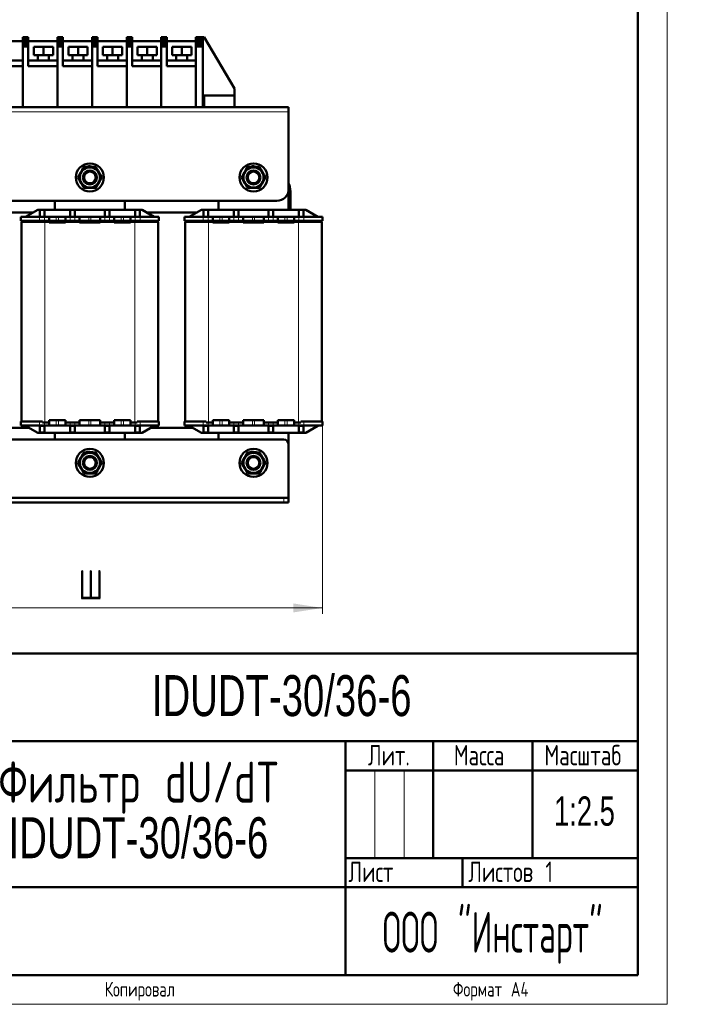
# Model space of a CAD drawing. Header units: millimetres. Extents: x 0 to 538, y 0 to 742.
# Tile 2 of 3: x 248 to 538, y 0 to 421. Entities that reach past the tile are written whole.
import ezdxf

# ---------------------------------------------------------------- set-up
doc = ezdxf.new("R2010")
doc.units = ezdxf.units.MM
doc.header["$LTSCALE"] = 2.5
doc.linetypes.add('SLD-Сплошная', pattern=[0])
doc.styles.add('SLDTEXTSTYLE0', font='TXT', dxfattribs={"width": 0.7, "bigfont": 'bigfont'})
doc.styles.add('SLDTEXTSTYLE1', font='TXT', dxfattribs={"width": 0.7})
doc.styles.add('SLDTEXTSTYLE2', font='TXT', dxfattribs={"width": 0.557856, "bigfont": 'bigfont'})
doc.styles.add('SLDTEXTSTYLE6', font='TXT', dxfattribs={"width": 0.705079, "bigfont": 'bigfont'})
doc.dimstyles.new('SLDDIMSTYLE0', dxfattribs={"dimtxt": 12.5, "dimasz": 12.5, "dimexe": 0, "dimexo": 0.0625, "dimgap": 3.125, "dimtad": 2, "dimdec": 1, "dimrnd": 1e-09, "dimzin": 12, "dimdsep": 46, "dimtxsty": 'SLDTEXTSTYLE1', "dimsah": 1, "dimcen": 0.09, "dimadec": 0, "dimazin": 3, "dimtfac": 1, "dimtdec": 3, "dimtofl": 0, "dimtmove": 0, "dimatfit": 3, "dimfxl": 1, "dimfrac": 2, "dimtolj": 1, "dimtzin": 12, "dimarcsym": 0})

# ---------------------------------------------------------------- blocks, each defined once
blk = doc.blocks.new('SW_NOTE_0')
at = {"color": 0, "linetype": 'Continuous', "lineweight": 0, "char_height": 17.5, "attachment_point": 2}
for s, insert, style in [('Фильтр dU/dT', (65.62, 22.49), 'SLDTEXTSTYLE0'), ('IDUDT-30/36-6', (65.43, -1.26), 'SLDTEXTSTYLE1')]:
    blk.add_mtext(s, dxfattribs=dict(at, insert=insert, style=style))
blk = doc.blocks.new('_D')
at = {"color": 7, "linetype": 'SLD-Сплошная', "lineweight": 0}
for p, q in [((178.63, 247.39), (178.63, 166.91)), ((377.63, 247.39), (377.63, 166.91)), ((178.63, 169.41), (377.63, 169.41))]:
    blk.add_line(p, q, dxfattribs=at)
at = {"color": 7, "linetype": 'SLD-Сплошная', "lineweight": 18}
for points in [[(178.63, 169.41), (191.13, 167.49), (191.13, 171.34)], [(377.63, 169.41), (365.13, 171.34), (365.13, 167.49)]]:
    blk.add_solid(points, dxfattribs=at)
at = {"color": 7, "linetype": 'SLD-Сплошная', "lineweight": 18, "insert": (273.25, 185.53), "char_height": 12.5, "attachment_point": 1, "style": 'SLDTEXTSTYLE0'}
blk.add_mtext('Ш', dxfattribs=at)

msp = doc.modelspace()

# ---------------------------------------------------------------- linework, layer by layer
at = {"color": 7, "linetype": 'SLD-Сплошная', "lineweight": 18}
for p, q in [((525, 742.5), (525, 0)), ((400, 100), (400, 62.5)), ((412.5, 100), (412.5, 62.5)), ((0, 0), (525, 0))]:
    msp.add_line(p, q, dxfattribs=at)
at = {"color": 7, "linetype": 'SLD-Сплошная', "lineweight": 50}
for p, q in [((512.5, 12.5), (512.5, 730)), ((249.48, 413.42), (251.79, 413.42)), ((249.48, 413.42), (249.48, 412.41)), ((251.79, 413.42), (251.79, 412.41)), ((264.28, 413.42), (266.59, 413.42)), ((264.28, 413.42), (264.28, 412.41)), ((266.59, 413.42), (266.59, 412.41)), ((279.08, 413.42), (281.39, 413.42)), ((279.08, 413.42), (279.08, 412.41)), ((281.39, 413.42), (281.39, 412.41)), ((293.88, 413.42), (296.19, 413.42)), ((293.88, 413.42), (293.88, 412.41)), ((296.19, 413.42), (296.19, 412.41)), ((308.68, 413.42), (310.99, 413.42)), ((308.68, 413.42), (308.68, 412.41)), ((310.99, 413.42), (310.99, 412.41)), ((326.48, 413.41), (323.48, 413.41)), ((323.48, 413.41), (323.48, 412.41)), ((326.48, 412.41), (326.48, 413.41)), ((326.48, 413.41), (326.98, 413.41)), ((326.98, 413.41), (339.98, 391.41)), ((249.48, 411.6), (236.99, 411.6)), ((249.48, 412.41), (251.79, 412.41)), ((249.48, 412.41), (249.48, 411.41)), ((249.48, 411.41), (251.79, 411.41)), ((249.48, 411.41), (249.48, 410.41)), ((249.48, 410.41), (249.48, 409.4)), ((251.79, 410.41), (249.48, 410.41)), ((251.79, 409.4), (249.48, 409.4)), ((249.48, 409.4), (249.48, 383.41)), ((251.79, 411.41), (251.79, 412.41)), ((264.28, 411.6), (251.79, 411.6)), ((251.79, 410.41), (251.79, 411.41)), ((251.79, 410.41), (251.79, 409.4)), ((251.79, 401.01), (251.79, 409.4)), ((254.14, 405.72), (254.14, 409.25)), ((258.26, 409.25), (254.14, 409.25)), ((258.26, 405.72), (258.26, 409.25)), ((262.38, 409.25), (258.26, 409.25)), ((262.38, 409.25), (262.38, 405.72)), ((264.28, 412.41), (266.59, 412.41)), ((264.28, 412.41), (264.28, 411.41)), ((264.28, 411.41), (266.59, 411.41)), ((264.28, 411.41), (264.28, 410.41)), ((264.28, 410.41), (264.28, 409.4)), ((266.59, 410.41), (264.28, 410.41)), ((266.59, 409.4), (264.28, 409.4)), ((264.28, 409.4), (264.28, 383.41)), ((266.59, 411.41), (266.59, 412.41)), ((279.08, 411.6), (266.59, 411.6)), ((266.59, 410.41), (266.59, 411.41)), ((266.59, 410.41), (266.59, 409.4)), ((266.59, 401.01), (266.59, 409.4)), ((268.94, 405.72), (268.94, 409.25)), ((273.06, 409.25), (268.94, 409.25)), ((273.06, 405.72), (273.06, 409.25)), ((277.18, 409.25), (273.06, 409.25)), ((277.18, 409.25), (277.18, 405.72)), ((279.08, 412.41), (281.39, 412.41)), ((279.08, 412.41), (279.08, 411.41)), ((279.08, 411.41), (281.39, 411.41)), ((279.08, 411.41), (279.08, 410.41)), ((279.08, 410.41), (279.08, 409.4)), ((281.39, 410.41), (279.08, 410.41)), ((281.39, 409.4), (279.08, 409.4)), ((279.08, 409.4), (279.08, 383.41)), ((281.39, 411.41), (281.39, 412.41)), ((293.88, 411.6), (281.39, 411.6)), ((281.39, 410.41), (281.39, 411.41)), ((281.39, 410.41), (281.39, 409.4)), ((281.39, 401.01), (281.39, 409.4)), ((283.74, 405.72), (283.74, 409.25)), ((287.86, 409.25), (283.74, 409.25)), ((287.86, 405.72), (287.86, 409.25)), ((291.98, 409.25), (287.86, 409.25)), ((291.98, 409.25), (291.98, 405.72)), ((293.88, 412.41), (296.19, 412.41)), ((293.88, 412.41), (293.88, 411.41)), ((293.88, 411.41), (296.19, 411.41)), ((293.88, 411.41), (293.88, 410.41)), ((293.88, 410.41), (293.88, 409.4)), ((296.19, 410.41), (293.88, 410.41)), ((296.19, 409.4), (293.88, 409.4)), ((293.88, 409.4), (293.88, 383.41)), ((296.19, 411.41), (296.19, 412.41)), ((308.68, 411.6), (296.19, 411.6)), ((296.19, 410.41), (296.19, 411.41)), ((296.19, 410.41), (296.19, 409.4)), ((296.19, 401.01), (296.19, 409.4)), ((298.54, 405.72), (298.54, 409.25)), ((302.66, 409.25), (298.54, 409.25)), ((302.66, 405.72), (302.66, 409.25)), ((306.78, 409.25), (302.66, 409.25)), ((306.78, 409.25), (306.78, 405.72)), ((308.68, 412.41), (310.99, 412.41)), ((308.68, 412.41), (308.68, 411.41)), ((308.68, 411.41), (310.99, 411.41)), ((308.68, 411.41), (308.68, 410.41)), ((308.68, 410.41), (308.68, 409.4)), ((310.99, 410.41), (308.68, 410.41)), ((310.99, 409.4), (308.68, 409.4)), ((308.68, 409.4), (308.68, 383.41)), ((310.99, 411.41), (310.99, 412.41)), ((323.48, 411.6), (310.99, 411.6)), ((310.99, 410.41), (310.99, 411.41)), ((310.99, 410.41), (310.99, 409.4)), ((310.99, 401.01), (310.99, 409.4)), ((313.34, 405.72), (313.34, 409.25)), ((317.46, 409.25), (313.34, 409.25)), ((317.46, 405.72), (317.46, 409.25)), ((321.58, 409.25), (317.46, 409.25)), ((321.58, 409.25), (321.58, 405.72)), ((323.48, 412.41), (326.48, 412.41)), ((323.48, 412.41), (323.48, 411.41)), ((323.48, 403.37), (323.48, 411.6)), ((323.48, 411.41), (326.48, 411.41)), ((323.48, 411.41), (323.48, 410.41)), ((326.48, 410.41), (323.48, 410.41)), ((323.48, 410.41), (323.48, 409.4)), ((323.48, 409.4), (326.48, 409.4)), ((323.48, 383.41), (323.48, 409.4)), ((326.48, 411.41), (326.48, 412.41)), ((326.48, 410.41), (326.48, 411.41)), ((326.48, 409.4), (326.48, 410.41)), ((326.48, 409.4), (326.48, 383.41)), ((258.26, 405.72), (254.14, 405.72)), ((255.91, 405.72), (255.91, 403.37)), ((262.38, 405.72), (258.26, 405.72)), ((260.61, 403.37), (260.61, 405.72)), ((273.06, 405.72), (268.94, 405.72)), ((270.71, 405.72), (270.71, 403.37)), ((277.18, 405.72), (273.06, 405.72)), ((275.41, 403.37), (275.41, 405.72)), ((287.86, 405.72), (283.74, 405.72)), ((285.51, 405.72), (285.51, 403.37)), ((291.98, 405.72), (287.86, 405.72)), ((290.21, 403.37), (290.21, 405.72)), ((302.66, 405.72), (298.54, 405.72)), ((300.31, 405.72), (300.31, 403.37)), ((306.78, 405.72), (302.66, 405.72)), ((305.01, 403.37), (305.01, 405.72)), ((317.46, 405.72), (313.34, 405.72)), ((315.11, 405.72), (315.11, 403.37)), ((321.58, 405.72), (317.46, 405.72)), ((319.81, 403.37), (319.81, 405.72)), ((249.48, 403.37), (236.99, 403.37)), ((249.48, 401.01), (236.99, 401.01)), ((249.48, 383.41), (249.48, 401.01)), ((264.28, 403.37), (251.79, 403.37)), ((264.28, 401.01), (251.79, 401.01)), ((264.28, 383.41), (264.28, 401.01)), ((279.08, 403.37), (266.59, 403.37)), ((279.08, 401.01), (266.59, 401.01)), ((279.08, 383.41), (279.08, 401.01)), ((293.88, 403.37), (281.39, 403.37)), ((293.88, 401.01), (281.39, 401.01)), ((293.88, 383.41), (293.88, 401.01)), ((308.68, 403.37), (296.19, 403.37)), ((308.68, 401.01), (296.19, 401.01)), ((308.68, 383.41), (308.68, 401.01)), ((323.48, 403.37), (310.99, 403.37)), ((323.48, 401.01), (310.99, 401.01)), ((323.48, 401.01), (323.48, 403.37)), ((323.48, 383.41), (323.48, 401.01)), ((339.98, 391.41), (339.98, 388.41)), ((326.48, 388.41), (326.48, 383.41)), ((326.48, 388.41), (326.98, 388.41)), ((326.98, 383.41), (326.98, 388.41)), ((339.98, 388.41), (326.98, 388.41)), ((339.98, 388.41), (339.98, 383.41)), ((249.48, 383.41), (234.68, 383.41)), ((264.28, 383.41), (249.48, 383.41)), ((279.08, 383.41), (264.28, 383.41)), ((293.88, 383.41), (279.08, 383.41)), ((308.68, 383.41), (293.88, 383.41)), ((323.48, 383.41), (308.68, 383.41)), ((323.48, 383.41), (326.48, 383.41)), ((323.48, 383.41), (323.48, 383.41)), ((326.48, 383.41), (326.98, 383.41)), ((335.1, 383.41), (326.98, 383.41)), ((363.13, 383.41), (335.1, 383.41)), ((363.13, 381.41), (363.13, 383.41)), ((363.13, 381.41), (363.13, 348.41)), ((277.24, 358.11), (276.75, 357.98)), ((277.24, 358.11), (277.24, 357.91)), ((278.13, 357.91), (278.13, 358.19)), ((347.24, 358.11), (346.75, 357.98)), ((347.24, 358.11), (347.24, 357.91)), ((348.13, 357.91), (348.13, 358.19)), ((363.13, 339.61), (363.13, 348.41)), ((363.96, 339.61), (363.96, 346.51)), ((358.13, 343.41), (198.13, 343.41)), ((263.13, 343.41), (263.13, 339.61)), ((293.13, 339.61), (293.13, 343.41)), ((333.13, 343.41), (333.13, 339.61)), ((232.51, 338.41), (253.75, 338.41)), ((250.63, 336.61), (255.83, 339.61)), ((255.83, 339.61), (300.44, 339.61)), ((256.73, 336.61), (256.73, 339.59)), ((256.73, 339.59), (258.73, 339.59)), ((258.73, 339.59), (258.73, 336.61)), ((271.73, 339.59), (269.73, 339.59)), ((269.73, 339.59), (269.73, 336.61)), ((271.73, 336.61), (271.73, 339.59)), ((284.53, 339.59), (284.53, 336.61)), ((286.53, 339.59), (284.53, 339.59)), ((286.53, 336.61), (286.53, 339.59)), ((299.53, 339.59), (297.53, 339.59)), ((297.53, 339.59), (297.53, 336.61)), ((299.53, 336.61), (299.53, 339.59)), ((300.44, 339.61), (305.63, 336.61)), ((302.51, 338.41), (323.75, 338.41)), ((320.63, 336.61), (325.83, 339.61)), ((325.83, 339.61), (370.44, 339.61)), ((326.73, 339.59), (328.73, 339.59)), ((326.73, 336.61), (326.73, 339.59)), ((328.73, 339.59), (328.73, 336.61)), ((341.73, 339.59), (339.73, 339.59)), ((339.73, 339.59), (339.73, 336.61)), ((341.73, 336.61), (341.73, 339.59)), ((356.53, 339.59), (354.53, 339.59)), ((354.53, 339.59), (354.53, 336.61)), ((356.53, 336.61), (356.53, 339.59)), ((367.53, 339.59), (367.53, 336.61)), ((369.53, 339.59), (367.53, 339.59)), ((369.53, 336.61), (369.53, 339.59)), ((370.44, 339.61), (375.63, 336.61)), ((248.63, 334.81), (248.63, 336.51)), ((256.63, 336.51), (248.63, 336.51)), ((256.63, 334.81), (248.63, 334.81)), ((248.88, 249.11), (248.88, 334.41)), ((248.88, 334.41), (258.88, 334.41)), ((250.63, 336.61), (250.63, 336.51)), ((258.73, 336.51), (256.63, 336.51)), ((258.73, 334.81), (256.63, 334.81)), ((258.73, 336.61), (256.73, 336.61)), ((256.73, 336.51), (256.73, 336.61)), ((258.73, 336.51), (258.73, 336.61)), ((260.73, 336.51), (258.73, 336.51)), ((260.73, 334.81), (258.73, 334.81)), ((258.88, 334.41), (260.73, 334.41)), ((260.73, 334.81), (260.73, 336.51)), ((260.73, 336.51), (263.73, 336.51)), ((263.73, 334.81), (260.73, 334.81)), ((260.73, 334.21), (260.73, 334.41)), ((260.73, 334.41), (263.73, 334.41)), ((267.73, 334.21), (260.73, 334.21)), ((260.88, 334.81), (260.88, 334.41)), ((263.73, 336.51), (264.73, 336.51)), ((264.73, 334.81), (263.73, 334.81)), ((263.73, 334.41), (264.73, 334.41)), ((264.73, 336.51), (267.73, 336.51)), ((267.73, 334.81), (264.73, 334.81)), ((264.73, 334.41), (267.73, 334.41)), ((267.73, 336.51), (267.73, 334.81)), ((269.73, 336.51), (267.73, 336.51)), ((269.73, 334.81), (267.73, 334.81)), ((267.73, 334.41), (267.73, 334.21)), ((267.73, 334.41), (273.73, 334.41)), ((269.73, 336.61), (271.73, 336.61)), ((269.73, 336.61), (269.73, 336.51)), ((271.73, 336.51), (269.73, 336.51)), ((271.73, 334.81), (269.73, 334.81)), ((271.73, 336.61), (271.73, 336.51)), ((273.73, 336.51), (271.73, 336.51)), ((273.73, 334.81), (271.73, 334.81)), ((273.73, 334.81), (273.73, 336.51)), ((273.73, 336.51), (277.73, 336.51)), ((277.73, 334.81), (273.73, 334.81)), ((273.73, 334.21), (273.73, 334.41)), ((273.73, 334.41), (277.73, 334.41)), ((282.53, 334.21), (273.73, 334.21)), ((277.73, 336.51), (278.53, 336.51)), ((278.53, 334.81), (277.73, 334.81)), ((277.73, 334.41), (278.53, 334.41)), ((278.53, 336.51), (282.53, 336.51)), ((282.53, 334.81), (278.53, 334.81)), ((278.53, 334.41), (282.53, 334.41)), ((282.53, 336.51), (282.53, 334.81)), ((284.53, 336.51), (282.53, 336.51)), ((284.53, 334.81), (282.53, 334.81)), ((282.53, 334.41), (282.53, 334.21)), ((282.53, 334.41), (288.53, 334.41)), ((284.53, 336.61), (286.53, 336.61)), ((284.53, 336.61), (284.53, 336.51)), ((286.53, 336.51), (284.53, 336.51)), ((286.53, 334.81), (284.53, 334.81)), ((286.53, 336.61), (286.53, 336.51)), ((288.53, 336.51), (286.53, 336.51)), ((288.53, 334.81), (286.53, 334.81)), ((288.53, 334.81), (288.53, 336.51)), ((288.53, 336.51), (291.53, 336.51)), ((291.53, 334.81), (288.53, 334.81)), ((288.53, 334.21), (288.53, 334.41)), ((288.53, 334.41), (291.53, 334.41)), ((295.53, 334.21), (288.53, 334.21)), ((291.53, 336.51), (292.53, 336.51)), ((292.53, 334.81), (291.53, 334.81)), ((291.53, 334.41), (292.53, 334.41)), ((292.53, 336.51), (295.53, 336.51)), ((295.53, 334.81), (292.53, 334.81)), ((292.53, 334.41), (295.53, 334.41)), ((295.38, 334.81), (295.38, 334.41)), ((295.53, 336.51), (295.53, 334.81)), ((297.53, 336.51), (295.53, 336.51)), ((297.53, 334.81), (295.53, 334.81)), ((295.53, 334.41), (295.53, 334.21)), ((295.53, 334.41), (297.38, 334.41)), ((297.38, 334.41), (307.38, 334.41)), ((297.53, 336.61), (299.53, 336.61)), ((297.53, 336.61), (297.53, 336.51)), ((299.63, 336.51), (297.53, 336.51)), ((299.63, 334.81), (297.53, 334.81)), ((299.53, 336.61), (299.53, 336.51)), ((307.63, 336.51), (299.63, 336.51)), ((307.63, 334.81), (299.63, 334.81)), ((305.63, 336.61), (305.63, 336.51)), ((307.38, 334.41), (307.38, 249.11)), ((307.63, 334.81), (307.63, 336.51)), ((318.63, 334.81), (318.63, 336.51)), ((326.63, 336.51), (318.63, 336.51)), ((326.63, 334.81), (318.63, 334.81)), ((318.88, 249.11), (318.88, 334.41)), ((318.88, 334.41), (328.88, 334.41)), ((320.63, 336.61), (320.63, 336.51)), ((328.73, 336.51), (326.63, 336.51)), ((328.73, 334.81), (326.63, 334.81)), ((328.73, 336.61), (326.73, 336.61)), ((326.73, 336.51), (326.73, 336.61)), ((328.73, 336.51), (328.73, 336.61)), ((330.73, 336.51), (328.73, 336.51)), ((330.73, 334.81), (328.73, 334.81)), ((328.88, 334.41), (330.73, 334.41)), ((330.73, 334.81), (330.73, 336.51)), ((330.73, 336.51), (333.73, 336.51)), ((333.73, 334.81), (330.73, 334.81)), ((330.73, 334.21), (330.73, 334.41)), ((330.73, 334.41), (333.73, 334.41)), ((337.73, 334.21), (330.73, 334.21)), ((330.88, 334.81), (330.88, 334.41)), ((333.73, 336.51), (334.73, 336.51)), ((334.73, 334.81), (333.73, 334.81)), ((333.73, 334.41), (334.73, 334.41)), ((334.73, 336.51), (337.73, 336.51)), ((337.73, 334.81), (334.73, 334.81)), ((334.73, 334.41), (337.73, 334.41)), ((337.73, 336.51), (337.73, 334.81)), ((339.73, 336.51), (337.73, 336.51)), ((339.73, 334.81), (337.73, 334.81)), ((337.73, 334.41), (337.73, 334.21)), ((337.73, 334.41), (343.73, 334.41)), ((339.73, 336.61), (341.73, 336.61)), ((339.73, 336.61), (339.73, 336.51)), ((341.73, 336.51), (339.73, 336.51)), ((341.73, 334.81), (339.73, 334.81)), ((341.73, 336.61), (341.73, 336.51)), ((343.73, 336.51), (341.73, 336.51)), ((343.73, 334.81), (341.73, 334.81)), ((343.73, 334.81), (343.73, 336.51)), ((343.73, 336.51), (347.73, 336.51)), ((347.73, 334.81), (343.73, 334.81)), ((343.73, 334.21), (343.73, 334.41)), ((343.73, 334.41), (347.73, 334.41)), ((352.53, 334.21), (343.73, 334.21)), ((347.73, 336.51), (348.53, 336.51)), ((348.53, 334.81), (347.73, 334.81)), ((347.73, 334.41), (348.53, 334.41)), ((348.53, 336.51), (352.53, 336.51)), ((352.53, 334.81), (348.53, 334.81)), ((348.53, 334.41), (352.53, 334.41)), ((352.53, 336.51), (352.53, 334.81)), ((354.53, 336.51), (352.53, 336.51)), ((354.53, 334.81), (352.53, 334.81)), ((352.53, 334.41), (352.53, 334.21)), ((352.53, 334.41), (358.53, 334.41)), ((354.53, 336.61), (356.53, 336.61)), ((354.53, 336.61), (354.53, 336.51)), ((356.53, 336.51), (354.53, 336.51)), ((356.53, 334.81), (354.53, 334.81)), ((356.53, 336.61), (356.53, 336.51)), ((358.53, 336.51), (356.53, 336.51)), ((358.53, 334.81), (356.53, 334.81)), ((358.53, 334.81), (358.53, 336.51)), ((358.53, 336.51), (361.53, 336.51)), ((361.53, 334.81), (358.53, 334.81)), ((358.53, 334.21), (358.53, 334.41)), ((358.53, 334.41), (361.53, 334.41)), ((365.53, 334.21), (358.53, 334.21)), ((361.53, 336.51), (362.53, 336.51)), ((362.53, 334.81), (361.53, 334.81)), ((361.53, 334.41), (362.53, 334.41)), ((362.53, 336.51), (365.53, 336.51)), ((365.53, 334.81), (362.53, 334.81)), ((362.53, 334.41), (365.53, 334.41)), ((365.38, 334.81), (365.38, 334.41)), ((365.53, 336.51), (365.53, 334.81)), ((367.53, 336.51), (365.53, 336.51)), ((367.53, 334.81), (365.53, 334.81)), ((365.53, 334.41), (365.53, 334.21)), ((365.53, 334.41), (367.38, 334.41)), ((367.38, 334.41), (377.38, 334.41)), ((367.53, 336.61), (369.53, 336.61)), ((367.53, 336.61), (367.53, 336.51)), ((369.63, 336.51), (367.53, 336.51)), ((369.63, 334.81), (367.53, 334.81)), ((369.53, 336.61), (369.53, 336.51)), ((377.63, 336.51), (369.63, 336.51)), ((377.63, 334.81), (369.63, 334.81)), ((375.63, 336.61), (375.63, 336.51)), ((377.38, 334.41), (377.38, 249.11)), ((377.63, 334.81), (377.63, 336.51)), ((248.63, 249.11), (248.63, 247.41)), ((248.63, 249.11), (256.63, 249.11)), ((256.63, 249.11), (257.88, 249.11)), ((257.88, 249.11), (257.88, 248.71)), ((257.88, 248.71), (258.88, 248.71)), ((258.88, 248.71), (260.73, 248.71)), ((260.73, 249.71), (267.73, 249.71)), ((260.73, 249.71), (260.73, 248.71)), ((260.73, 248.71), (260.73, 247.41)), ((267.73, 248.71), (267.73, 249.71)), ((267.73, 248.71), (273.73, 248.71)), ((267.73, 247.41), (267.73, 248.71)), ((273.73, 249.71), (273.73, 248.71)), ((273.73, 249.71), (282.53, 249.71)), ((273.73, 248.71), (273.73, 247.41)), ((282.53, 248.71), (282.53, 249.71)), ((282.53, 248.71), (288.53, 248.71)), ((282.53, 247.41), (282.53, 248.71)), ((288.53, 249.71), (288.53, 248.71)), ((288.53, 249.71), (295.53, 249.71)), ((288.53, 248.71), (288.53, 247.41)), ((295.53, 248.71), (295.53, 249.71)), ((295.53, 248.71), (297.38, 248.71)), ((295.53, 247.41), (295.53, 248.71)), ((297.38, 248.71), (298.38, 248.71)), ((298.38, 248.71), (298.38, 249.11)), ((298.38, 249.11), (299.63, 249.11)), ((299.63, 249.11), (307.63, 249.11)), ((307.63, 247.41), (307.63, 249.11)), ((318.63, 249.11), (318.63, 247.41)), ((318.63, 249.11), (326.63, 249.11)), ((326.63, 249.11), (327.88, 249.11)), ((327.88, 249.11), (327.88, 248.71)), ((327.88, 248.71), (328.88, 248.71)), ((328.88, 248.71), (330.73, 248.71)), ((330.73, 249.71), (337.73, 249.71)), ((330.73, 249.71), (330.73, 248.71)), ((330.73, 248.71), (330.73, 247.41)), ((337.73, 248.71), (337.73, 249.71)), ((337.73, 248.71), (343.73, 248.71)), ((337.73, 247.41), (337.73, 248.71)), ((343.73, 249.71), (343.73, 248.71)), ((343.73, 249.71), (352.53, 249.71)), ((343.73, 248.71), (343.73, 247.41)), ((352.53, 248.71), (352.53, 249.71)), ((352.53, 248.71), (358.53, 248.71)), ((352.53, 247.41), (352.53, 248.71)), ((358.53, 249.71), (358.53, 248.71)), ((358.53, 249.71), (365.53, 249.71)), ((358.53, 248.71), (358.53, 247.41)), ((365.53, 248.71), (365.53, 249.71)), ((365.53, 248.71), (367.38, 248.71)), ((365.53, 247.41), (365.53, 248.71)), ((367.38, 248.71), (368.38, 248.71)), ((368.38, 248.71), (368.38, 249.11)), ((368.38, 249.11), (369.63, 249.11)), ((369.63, 249.11), (377.63, 249.11)), ((377.63, 247.41), (377.63, 249.11)), ((252.19, 246.41), (234.07, 246.41)), ((248.63, 247.41), (256.63, 247.41)), ((250.63, 247.31), (250.63, 247.41)), ((250.63, 247.31), (255.83, 244.31)), ((255.83, 244.31), (300.44, 244.31)), ((256.63, 247.41), (258.73, 247.41)), ((256.73, 247.31), (256.73, 247.41)), ((256.73, 244.34), (256.73, 247.31)), ((256.73, 247.31), (258.73, 247.31)), ((258.73, 244.34), (256.73, 244.34)), ((258.73, 247.41), (260.73, 247.41)), ((258.73, 247.41), (258.73, 247.31)), ((258.73, 247.31), (258.73, 244.34)), ((260.73, 247.41), (263.73, 247.41)), ((263.13, 244.31), (263.13, 241.41)), ((263.73, 247.41), (264.73, 247.41)), ((264.73, 247.41), (267.73, 247.41)), ((267.73, 247.41), (269.73, 247.41)), ((269.73, 247.41), (271.73, 247.41)), ((269.73, 247.41), (269.73, 247.31)), ((271.73, 247.31), (269.73, 247.31)), ((269.73, 247.31), (269.73, 244.34)), ((269.73, 244.34), (271.73, 244.34)), ((271.73, 247.41), (273.73, 247.41)), ((271.73, 247.31), (271.73, 247.41)), ((271.73, 244.34), (271.73, 247.31)), ((273.73, 247.41), (277.73, 247.41)), ((277.73, 247.41), (278.53, 247.41)), ((278.53, 247.41), (282.53, 247.41)), ((282.53, 247.41), (284.53, 247.41)), ((284.53, 247.41), (286.53, 247.41)), ((284.53, 247.41), (284.53, 247.31)), ((286.53, 247.31), (284.53, 247.31)), ((284.53, 247.31), (284.53, 244.34)), ((284.53, 244.34), (286.53, 244.34)), ((286.53, 247.41), (288.53, 247.41)), ((286.53, 247.31), (286.53, 247.41)), ((286.53, 244.34), (286.53, 247.31)), ((288.53, 247.41), (291.53, 247.41)), ((291.53, 247.41), (292.53, 247.41)), ((292.53, 247.41), (295.53, 247.41)), ((293.13, 241.41), (293.13, 244.31)), ((295.53, 247.41), (297.53, 247.41)), ((297.53, 247.41), (299.63, 247.41)), ((297.53, 247.41), (297.53, 247.31)), ((299.53, 247.31), (297.53, 247.31)), ((297.53, 247.31), (297.53, 244.34)), ((297.53, 244.34), (299.53, 244.34)), ((299.53, 247.31), (299.53, 247.41)), ((299.53, 244.34), (299.53, 247.31)), ((299.63, 247.41), (307.63, 247.41)), ((300.44, 244.31), (305.63, 247.31)), ((322.19, 246.41), (304.07, 246.41)), ((305.63, 247.31), (305.63, 247.41)), ((318.63, 247.41), (326.63, 247.41)), ((320.63, 247.31), (320.63, 247.41)), ((320.63, 247.31), (325.83, 244.31)), ((325.83, 244.31), (370.44, 244.31)), ((326.63, 247.41), (328.73, 247.41)), ((326.73, 247.31), (326.73, 247.41)), ((326.73, 247.31), (328.73, 247.31)), ((326.73, 244.34), (326.73, 247.31)), ((328.73, 244.34), (326.73, 244.34)), ((328.73, 247.41), (330.73, 247.41)), ((328.73, 247.41), (328.73, 247.31)), ((328.73, 247.31), (328.73, 244.34)), ((330.73, 247.41), (333.73, 247.41)), ((333.13, 244.31), (333.13, 241.41)), ((333.73, 247.41), (334.73, 247.41)), ((334.73, 247.41), (337.73, 247.41)), ((337.73, 247.41), (339.73, 247.41)), ((339.73, 247.41), (341.73, 247.41)), ((339.73, 247.41), (339.73, 247.31)), ((341.73, 247.31), (339.73, 247.31)), ((339.73, 247.31), (339.73, 244.34)), ((339.73, 244.34), (341.73, 244.34)), ((341.73, 247.41), (343.73, 247.41)), ((341.73, 247.31), (341.73, 247.41)), ((341.73, 244.34), (341.73, 247.31)), ((343.73, 247.41), (347.73, 247.41)), ((347.73, 247.41), (348.53, 247.41)), ((348.53, 247.41), (352.53, 247.41)), ((352.53, 247.41), (354.53, 247.41)), ((354.53, 247.41), (356.53, 247.41)), ((354.53, 247.41), (354.53, 247.31)), ((356.53, 247.31), (354.53, 247.31)), ((354.53, 247.31), (354.53, 244.34)), ((354.53, 244.34), (356.53, 244.34)), ((356.53, 247.41), (358.53, 247.41)), ((356.53, 247.31), (356.53, 247.41)), ((356.53, 244.34), (356.53, 247.31)), ((358.53, 247.41), (361.53, 247.41)), ((361.53, 247.41), (362.53, 247.41)), ((362.53, 247.41), (365.53, 247.41)), ((363.13, 239.41), (363.13, 244.31)), ((365.53, 247.41), (367.53, 247.41)), ((367.53, 247.41), (369.63, 247.41)), ((367.53, 247.41), (367.53, 247.31)), ((369.53, 247.31), (367.53, 247.31)), ((367.53, 247.31), (367.53, 244.34)), ((367.53, 244.34), (369.53, 244.34)), ((369.53, 247.31), (369.53, 247.41)), ((369.53, 244.34), (369.53, 247.31)), ((369.63, 247.41), (377.63, 247.41)), ((370.44, 244.31), (375.63, 247.31)), ((375.63, 247.31), (375.63, 247.41)), ((195.13, 241.41), (361.13, 241.41)), ((277.24, 236.11), (276.75, 235.98)), ((277.24, 236.11), (277.24, 235.91)), ((278.13, 235.91), (278.13, 236.19)), ((347.24, 236.11), (346.75, 235.98)), ((347.24, 236.11), (347.24, 235.91)), ((348.13, 235.91), (348.13, 236.19)), ((363.13, 239.41), (363.13, 216.41)), ((195.13, 216.41), (361.13, 216.41)), ((363.13, 216.41), (361.13, 216.41)), ((363.13, 216.41), (363.13, 214.41)), ((195.13, 214.41), (361.13, 214.41)), ((361.13, 214.41), (363.13, 214.41)), ((50, 150), (512.5, 150)), ((212.5, 112.5), (512.5, 112.5)), ((387.5, 112.5), (387.5, 12.5)), ((425, 112.5), (425, 62.5)), ((467.5, 112.5), (467.5, 62.5)), ((387.5, 100), (512.5, 100)), ((387.5, 62.5), (512.5, 62.5)), ((437.5, 62.5), (437.5, 50)), ((212.5, 50), (512.5, 50)), ((50, 12.5), (512.5, 12.5))]:
    msp.add_line(p, q, dxfattribs=at)
at = {"color": 8, "linetype": 'SLD-Сплошная', "lineweight": 18}
for p, q in [((193.13, 381.41), (363.13, 381.41)), ((363.13, 346.51), (363.77, 346.51)), ((363.77, 346.51), (363.96, 346.51)), ((256.63, 334.81), (256.63, 336.51)), ((258.73, 334.81), (258.73, 336.51)), ((258.88, 248.71), (258.88, 334.41)), ((263.73, 336.51), (263.73, 334.81)), ((263.73, 334.21), (263.73, 334.41)), ((264.73, 336.51), (264.73, 334.81)), ((264.73, 334.21), (264.73, 334.41)), ((269.73, 334.81), (269.73, 336.51)), ((271.73, 334.81), (271.73, 336.51)), ((277.73, 336.51), (277.73, 334.81)), ((277.73, 334.21), (277.73, 334.41)), ((278.53, 334.81), (278.53, 336.51)), ((278.53, 334.21), (278.53, 334.41)), ((284.53, 334.81), (284.53, 336.51)), ((286.53, 334.81), (286.53, 336.51)), ((291.53, 336.51), (291.53, 334.81)), ((291.53, 334.21), (291.53, 334.41)), ((292.53, 336.51), (292.53, 334.81)), ((292.53, 334.21), (292.53, 334.41)), ((297.38, 248.71), (297.38, 334.41)), ((297.53, 334.81), (297.53, 336.51)), ((299.63, 334.81), (299.63, 336.51)), ((326.63, 334.81), (326.63, 336.51)), ((328.73, 334.81), (328.73, 336.51)), ((328.88, 248.71), (328.88, 334.41)), ((333.73, 336.51), (333.73, 334.81)), ((333.73, 334.21), (333.73, 334.41)), ((334.73, 336.51), (334.73, 334.81)), ((334.73, 334.21), (334.73, 334.41)), ((339.73, 334.81), (339.73, 336.51)), ((341.73, 334.81), (341.73, 336.51)), ((347.73, 336.51), (347.73, 334.81)), ((347.73, 334.21), (347.73, 334.41)), ((348.53, 334.81), (348.53, 336.51)), ((348.53, 334.21), (348.53, 334.41)), ((354.53, 334.81), (354.53, 336.51)), ((356.53, 334.81), (356.53, 336.51)), ((361.53, 336.51), (361.53, 334.81)), ((361.53, 334.21), (361.53, 334.41)), ((362.53, 336.51), (362.53, 334.81)), ((362.53, 334.21), (362.53, 334.41)), ((367.38, 248.71), (367.38, 334.41)), ((367.53, 334.81), (367.53, 336.51)), ((369.63, 334.81), (369.63, 336.51)), ((256.63, 247.41), (256.63, 249.11)), ((258.73, 248.71), (258.73, 247.41)), ((263.73, 249.71), (263.73, 247.41)), ((264.73, 247.41), (264.73, 249.71)), ((269.73, 247.41), (269.73, 248.71)), ((271.73, 248.71), (271.73, 247.41)), ((277.73, 249.71), (277.73, 247.41)), ((278.53, 247.41), (278.53, 249.71)), ((284.53, 247.41), (284.53, 248.71)), ((286.53, 248.71), (286.53, 247.41)), ((291.53, 249.71), (291.53, 247.41)), ((292.53, 247.41), (292.53, 249.71)), ((297.53, 247.41), (297.53, 248.71)), ((299.63, 249.11), (299.63, 247.41)), ((326.63, 247.41), (326.63, 249.11)), ((328.73, 248.71), (328.73, 247.41)), ((333.73, 249.71), (333.73, 247.41)), ((334.73, 247.41), (334.73, 249.71)), ((339.73, 247.41), (339.73, 248.71)), ((341.73, 248.71), (341.73, 247.41)), ((347.73, 249.71), (347.73, 247.41)), ((348.53, 247.41), (348.53, 249.71)), ((354.53, 247.41), (354.53, 248.71)), ((356.53, 248.71), (356.53, 247.41)), ((361.53, 249.71), (361.53, 247.41)), ((362.53, 247.41), (362.53, 249.71)), ((367.53, 247.41), (367.53, 248.71)), ((369.63, 249.11), (369.63, 247.41)), ((361.13, 216.41), (361.13, 214.41))]:
    msp.add_line(p, q, dxfattribs=at)
at = {"color": 7, "linetype": 'SLD-Сплошная', "lineweight": 50, "flags": 128}
for points in [[(279.44, 358.01), (279.38, 358.02), (278.13, 358.19)], [(349.44, 358.01), (349.38, 358.02), (348.13, 358.19)], [(279.44, 236.01), (279.38, 236.02), (278.13, 236.19)], [(349.44, 236.01), (349.38, 236.02), (348.13, 236.19)]]:
    msp.add_lwpolyline(points, dxfattribs=at)
at = {"color": 7, "linetype": 'SLD-Сплошная', "lineweight": 50}
for centre, radius in [((278.13, 353.41), 6), ((278.13, 353.41), 4.31), ((348.13, 353.41), 6), ((348.13, 353.41), 4.31), ((278.13, 353.41), 3), ((278.13, 353.41), 2.5), ((348.13, 353.41), 3), ((348.13, 353.41), 2.5), ((278.13, 231.41), 6), ((278.13, 231.41), 4.31), ((348.13, 231.41), 6), ((348.13, 231.41), 4.31), ((278.13, 231.41), 3), ((278.13, 231.41), 2.5), ((348.13, 231.41), 3), ((348.13, 231.41), 2.5)]:
    msp.add_circle(centre, radius, dxfattribs=at)
for centre, radius, start, end in [((278.13, 353.41), 4.78, 90, 100.8018), ((348.13, 353.41), 4.78, 90, 100.8018), ((358.13, 348.41), 5, 270, 0), ((361.13, 239.41), 2, 0, 90), ((278.13, 231.41), 4.78, 90, 100.8018), ((348.13, 231.41), 4.78, 90, 100.8018)]:
    msp.add_arc(centre, radius, start, end, dxfattribs=at)
for points, knots in [([(275.53, 357.91), (275.07, 357.11), (274.2, 355.61), (273.34, 354.11), (272.94, 353.41)], [0, 0, 0, 0, 0.534747, 1, 1, 1, 1]), ([(280.73, 357.91), (279.86, 357.91), (278.13, 357.91), (276.4, 357.91), (275.53, 357.91)], [0, 0, 0, 0, 0.5, 1, 1, 1, 1]), ([(283.33, 353.41), (282.86, 354.22), (282, 355.72), (281.13, 357.22), (280.73, 357.91)], [0, 0, 0, 0, 0.534747, 1, 1, 1, 1]), ([(345.53, 357.91), (345.07, 357.11), (344.2, 355.61), (343.34, 354.11), (342.94, 353.41)], [0, 0, 0, 0, 0.534747, 1, 1, 1, 1]), ([(350.73, 357.91), (349.86, 357.91), (348.13, 357.91), (346.4, 357.91), (345.53, 357.91)], [0, 0, 0, 0, 0.5, 1, 1, 1, 1]), ([(353.33, 353.41), (352.86, 354.22), (352, 355.72), (351.13, 357.22), (350.73, 357.91)], [0, 0, 0, 0, 0.534747, 1, 1, 1, 1]), ([(272.94, 353.41), (273.4, 352.61), (274.27, 351.11), (275.13, 349.61), (275.53, 348.91)], [0, 0, 0, 0, 0.534747, 1, 1, 1, 1]), ([(280.73, 348.91), (281.19, 349.72), (282.06, 351.22), (282.93, 352.72), (283.33, 353.41)], [0, 0, 0, 0, 0.534747, 1, 1, 1, 1]), ([(342.94, 353.41), (343.4, 352.61), (344.27, 351.11), (345.13, 349.61), (345.53, 348.91)], [0, 0, 0, 0, 0.534747, 1, 1, 1, 1]), ([(350.73, 348.91), (351.19, 349.72), (352.06, 351.22), (352.93, 352.72), (353.33, 353.41)], [0, 0, 0, 0, 0.534747, 1, 1, 1, 1]), ([(363.96, 346.51), (363.92, 347.18), (363.84, 348.5), (363.58, 350.01), (363.21, 350.74), (363.13, 350.89)], [0, 0, 0, 0, 0.452289, 0.882169, 1, 1, 1, 1]), ([(275.53, 348.91), (276.4, 348.91), (278.13, 348.91), (279.86, 348.91), (280.73, 348.91)], [0, 0, 0, 0, 0.5, 1, 1, 1, 1]), ([(345.53, 348.91), (346.4, 348.91), (348.13, 348.91), (349.86, 348.91), (350.73, 348.91)], [0, 0, 0, 0, 0.5, 1, 1, 1, 1]), ([(275.53, 235.91), (275.07, 235.11), (274.2, 233.61), (273.34, 232.11), (272.94, 231.41)], [0, 0, 0, 0, 0.534747, 1, 1, 1, 1]), ([(280.73, 235.91), (279.86, 235.91), (278.13, 235.91), (276.4, 235.91), (275.53, 235.91)], [0, 0, 0, 0, 0.5, 1, 1, 1, 1]), ([(283.33, 231.41), (282.86, 232.22), (282, 233.72), (281.13, 235.22), (280.73, 235.91)], [0, 0, 0, 0, 0.534747, 1, 1, 1, 1]), ([(345.53, 235.91), (345.07, 235.11), (344.2, 233.61), (343.34, 232.11), (342.94, 231.41)], [0, 0, 0, 0, 0.534747, 1, 1, 1, 1]), ([(350.73, 235.91), (349.86, 235.91), (348.13, 235.91), (346.4, 235.91), (345.53, 235.91)], [0, 0, 0, 0, 0.5, 1, 1, 1, 1]), ([(353.33, 231.41), (352.86, 232.22), (352, 233.72), (351.13, 235.22), (350.73, 235.91)], [0, 0, 0, 0, 0.534747, 1, 1, 1, 1]), ([(272.94, 231.41), (273.4, 230.61), (274.27, 229.11), (275.13, 227.61), (275.53, 226.91)], [0, 0, 0, 0, 0.534747, 1, 1, 1, 1]), ([(280.73, 226.91), (281.19, 227.72), (282.06, 229.22), (282.93, 230.72), (283.33, 231.41)], [0, 0, 0, 0, 0.534747, 1, 1, 1, 1]), ([(342.94, 231.41), (343.4, 230.61), (344.27, 229.11), (345.13, 227.61), (345.53, 226.91)], [0, 0, 0, 0, 0.534747, 1, 1, 1, 1]), ([(350.73, 226.91), (351.19, 227.72), (352.06, 229.22), (352.93, 230.72), (353.33, 231.41)], [0, 0, 0, 0, 0.534747, 1, 1, 1, 1]), ([(275.53, 226.91), (276.4, 226.91), (278.13, 226.91), (279.86, 226.91), (280.73, 226.91)], [0, 0, 0, 0, 0.5, 1, 1, 1, 1]), ([(345.53, 226.91), (346.4, 226.91), (348.13, 226.91), (349.86, 226.91), (350.73, 226.91)], [0, 0, 0, 0, 0.5, 1, 1, 1, 1])]:
    msp.add_open_spline(points, degree=3, knots=knots, dxfattribs=at)

# ---------------------------------------------------------------- block references
at = {"color": 7, "linetype": 'Continuous', "lineweight": 0}
msp.add_blockref('SW_NOTE_0', (233.48, 81.21), dxfattribs=at)

# ---------------------------------------------------------------- texts
for s, insert, char_height, attachment_point, style in [('IDUDT-30/36-6', (360.19, 140.69), 17.5, 2, 'SLDTEXTSTYLE1'), ('Лит.', (406.02, 110.85), 8.75, 2, 'SLDTEXTSTYLE0'), ('Масса', (444.65, 110.85), 8.75, 2, 'SLDTEXTSTYLE0'), ('Масштаб', (488.99, 110.85), 8.75, 2, 'SLDTEXTSTYLE6'), ('1:2.5', (489.69, 88.84), 12.5, 2, 'SLDTEXTSTYLE1'), ('Лист', (388.75, 61), 8.75, 1, 'SLDTEXTSTYLE0'), ('Листов 1', (440, 61), 8.75, 1, 'SLDTEXTSTYLE0'), ('ООО "Инстарт"', (450.41, 39.58), 17.5, 2, 'SLDTEXTSTYLE2'), ('Копировал', (299.51, 9.56), 6.25, 2, 'SLDTEXTSTYLE0'), ('Копировал', (299.51, 9.56), 6.25, 2, 'SLDTEXTSTYLE0'), ('Формат А4', (449.59, 9.56), 6.25, 2, 'SLDTEXTSTYLE0')]:
    msp.add_mtext(s, dxfattribs=dict(at, insert=insert, char_height=char_height, attachment_point=attachment_point, style=style))

# ---------------------------------------------------------------- dimensions: what is measured, and where the dimension line sits
at = {"color": 7, "linetype": 'SLD-Сплошная', "lineweight": 18}
dim = msp.add_linear_dim(base=(377.63, 169.41), p1=(178.63, 247.41), p2=(377.63, 247.41), text='Ш', dimstyle='SLDDIMSTYLE0', dxfattribs=at)
dim.commit()
dim.dimension.update_dxf_attribs({"geometry": '_D', "text_midpoint": (278.13, 169.41), "dimtype": 160})

doc.saveas('drawing.dxf')
